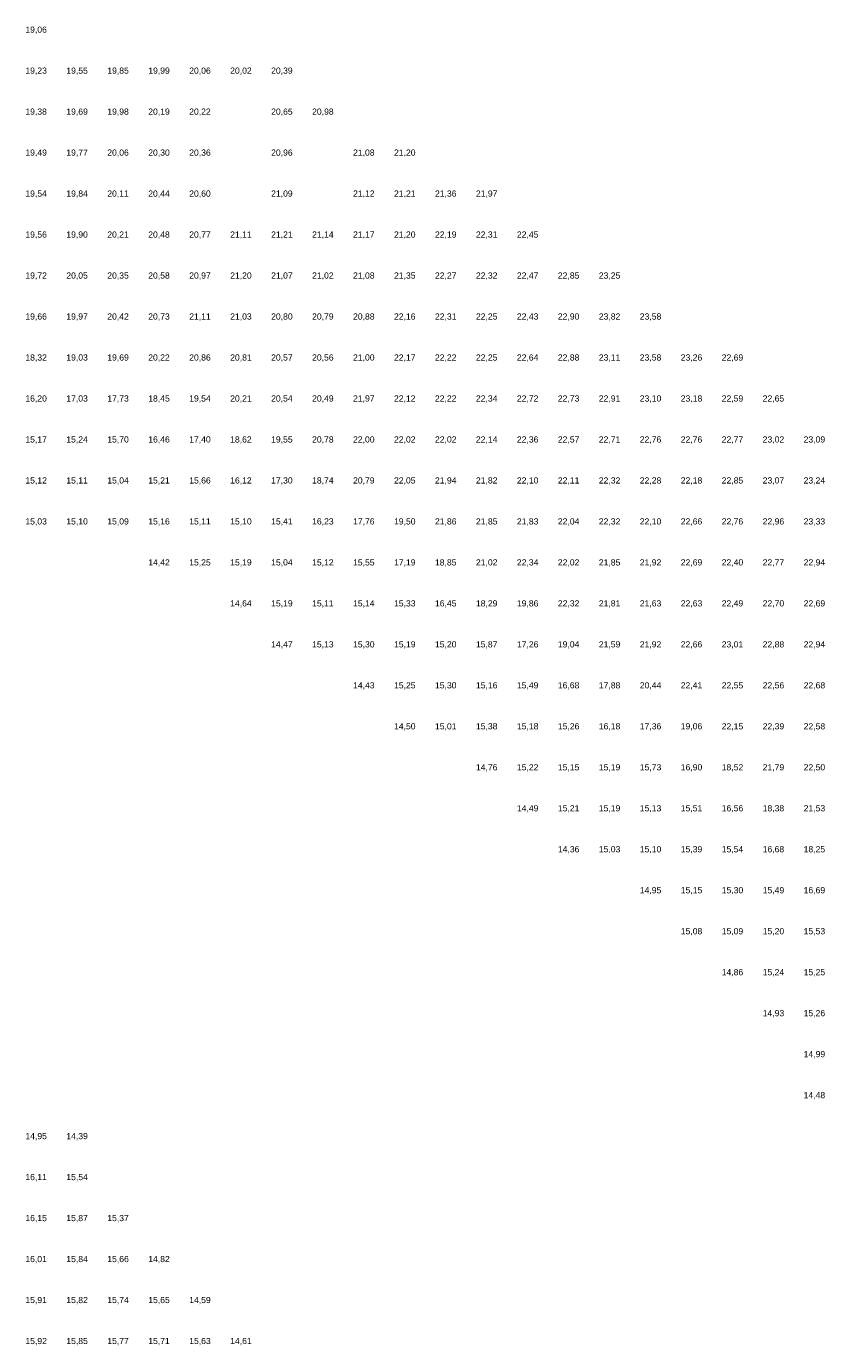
# Model space of a CAD drawing. Extents: x 198243 to 199107, y 361914 to 363516.
# Tile 16 of 17: x 198673 to 198867, y 363044 to 363366. Entities that reach past the tile are written whole.
import ezdxf
from ezdxf.enums import TextEntityAlignment as Align

# ---------------------------------------------------------------- set-up
doc = ezdxf.new("R2010")
doc.units = 0
doc.header["$MEASUREMENT"] = 0
doc.layers.add('rijk_10Anno', color=254, linetype='Continuous')
doc.styles.add('Arial', font='arial.ttf')

msp = doc.modelspace()

# ---------------------------------------------------------------- texts
at = {"layer": 'rijk_10Anno', "color": 254, "style": 'Arial'}
for s, p in [('19,06', (198675, 363363.82)), ('19,23', (198675, 363353.82)), ('19,55', (198685, 363353.82)), ('19,85', (198695, 363353.82)), ('19,99', (198705, 363353.82)), ('20,06', (198715, 363353.82)), ('20,02', (198725, 363353.82)), ('20,39', (198735, 363353.82)), ('19,38', (198675, 363343.82)), ('19,69', (198685, 363343.82)), ('19,98', (198695, 363343.82)), ('20,19', (198705, 363343.82)), ('20,22', (198715, 363343.82)), ('20,65', (198735, 363343.82)), ('20,98', (198745, 363343.82)), ('19,49', (198675, 363333.82)), ('19,77', (198685, 363333.82)), ('20,06', (198695, 363333.82)), ('20,30', (198705, 363333.82)), ('20,36', (198715, 363333.82)), ('20,96', (198735, 363333.82)), ('21,08', (198755, 363333.82)), ('21,20', (198765, 363333.82)), ('19,54', (198675, 363323.82)), ('19,84', (198685, 363323.82)), ('20,11', (198695, 363323.82)), ('20,44', (198705, 363323.82)), ('20,60', (198715, 363323.82)), ('21,09', (198735, 363323.82)), ('21,12', (198755, 363323.82)), ('21,21', (198765, 363323.82)), ('21,36', (198775, 363323.82)), ('21,97', (198785, 363323.82)), ('19,56', (198675, 363313.82)), ('19,90', (198685, 363313.82)), ('20,21', (198695, 363313.82)), ('20,48', (198705, 363313.82)), ('20,77', (198715, 363313.82)), ('21,11', (198725, 363313.82)), ('21,21', (198735, 363313.82)), ('21,14', (198745, 363313.82)), ('21,17', (198755, 363313.82)), ('21,20', (198765, 363313.82)), ('22,19', (198775, 363313.82)), ('22,31', (198785, 363313.82)), ('22,45', (198795, 363313.82)), ('19,72', (198675, 363303.82)), ('20,05', (198685, 363303.82)), ('20,35', (198695, 363303.82)), ('20,58', (198705, 363303.82)), ('20,97', (198715, 363303.82)), ('21,20', (198725, 363303.82)), ('21,07', (198735, 363303.82)), ('21,02', (198745, 363303.82)), ('21,08', (198755, 363303.82)), ('21,35', (198765, 363303.82)), ('22,27', (198775, 363303.82)), ('22,32', (198785, 363303.82)), ('22,47', (198795, 363303.82)), ('22,85', (198805, 363303.82)), ('23,25', (198815, 363303.82)), ('19,66', (198675, 363293.82)), ('19,97', (198685, 363293.82)), ('20,42', (198695, 363293.82)), ('20,73', (198705, 363293.82)), ('21,11', (198715, 363293.82)), ('21,03', (198725, 363293.82)), ('20,80', (198735, 363293.82)), ('20,79', (198745, 363293.82)), ('20,88', (198755, 363293.82)), ('22,16', (198765, 363293.82)), ('22,31', (198775, 363293.82)), ('22,25', (198785, 363293.82)), ('22,43', (198795, 363293.82)), ('22,90', (198805, 363293.82)), ('23,82', (198815, 363293.82)), ('23,58', (198825, 363293.82)), ('18,32', (198675, 363283.82)), ('19,03', (198685, 363283.82)), ('19,69', (198695, 363283.82)), ('20,22', (198705, 363283.82)), ('20,86', (198715, 363283.82)), ('20,81', (198725, 363283.82)), ('20,57', (198735, 363283.82)), ('20,56', (198745, 363283.82)), ('21,00', (198755, 363283.82)), ('22,17', (198765, 363283.82)), ('22,22', (198775, 363283.82)), ('22,25', (198785, 363283.82)), ('22,64', (198795, 363283.82)), ('22,88', (198805, 363283.82)), ('23,11', (198815, 363283.82)), ('23,58', (198825, 363283.82)), ('23,26', (198835, 363283.82)), ('22,69', (198845, 363283.82)), ('16,20', (198675, 363273.82)), ('17,03', (198685, 363273.82)), ('17,73', (198695, 363273.82)), ('18,45', (198705, 363273.82)), ('19,54', (198715, 363273.82)), ('20,21', (198725, 363273.82)), ('20,54', (198735, 363273.82)), ('20,49', (198745, 363273.82)), ('21,97', (198755, 363273.82)), ('22,12', (198765, 363273.82)), ('22,22', (198775, 363273.82)), ('22,34', (198785, 363273.82)), ('22,72', (198795, 363273.82)), ('22,73', (198805, 363273.82)), ('22,91', (198815, 363273.82)), ('23,10', (198825, 363273.82)), ('23,18', (198835, 363273.82)), ('22,59', (198845, 363273.82)), ('22,65', (198855, 363273.82)), ('15,17', (198675, 363263.82)), ('15,24', (198685, 363263.82)), ('15,70', (198695, 363263.82)), ('16,46', (198705, 363263.82)), ('17,40', (198715, 363263.82)), ('18,62', (198725, 363263.82)), ('19,55', (198735, 363263.82)), ('20,78', (198745, 363263.82)), ('22,00', (198755, 363263.82)), ('22,02', (198765, 363263.82)), ('22,02', (198775, 363263.82)), ('22,14', (198785, 363263.82)), ('22,36', (198795, 363263.82)), ('22,57', (198805, 363263.82)), ('22,71', (198815, 363263.82)), ('22,76', (198825, 363263.82)), ('22,76', (198835, 363263.82)), ('22,77', (198845, 363263.82)), ('23,02', (198855, 363263.82)), ('23,09', (198865, 363263.82)), ('15,12', (198675, 363253.82)), ('15,11', (198685, 363253.82)), ('15,04', (198695, 363253.82)), ('15,21', (198705, 363253.82)), ('15,66', (198715, 363253.82)), ('16,12', (198725, 363253.82)), ('17,30', (198735, 363253.82)), ('18,74', (198745, 363253.82)), ('20,79', (198755, 363253.82)), ('22,05', (198765, 363253.82)), ('21,94', (198775, 363253.82)), ('21,82', (198785, 363253.82)), ('22,10', (198795, 363253.82)), ('22,11', (198805, 363253.82)), ('22,32', (198815, 363253.82)), ('22,28', (198825, 363253.82)), ('22,18', (198835, 363253.82)), ('22,85', (198845, 363253.82)), ('23,07', (198855, 363253.82)), ('23,24', (198865, 363253.82)), ('15,03', (198675, 363243.82)), ('15,10', (198685, 363243.82)), ('15,09', (198695, 363243.82)), ('15,16', (198705, 363243.82)), ('15,11', (198715, 363243.82)), ('15,10', (198725, 363243.82)), ('15,41', (198735, 363243.82)), ('16,23', (198745, 363243.82)), ('17,76', (198755, 363243.82)), ('19,50', (198765, 363243.82)), ('21,86', (198775, 363243.82)), ('21,85', (198785, 363243.82)), ('21,83', (198795, 363243.82)), ('22,04', (198805, 363243.82)), ('22,32', (198815, 363243.82)), ('22,10', (198825, 363243.82)), ('22,66', (198835, 363243.82)), ('22,76', (198845, 363243.82)), ('22,96', (198855, 363243.82)), ('23,33', (198865, 363243.82)), ('14,42', (198705, 363233.82)), ('15,25', (198715, 363233.82)), ('15,19', (198725, 363233.82)), ('15,04', (198735, 363233.82)), ('15,12', (198745, 363233.82)), ('15,55', (198755, 363233.82)), ('17,19', (198765, 363233.82)), ('18,85', (198775, 363233.82)), ('21,02', (198785, 363233.82)), ('22,34', (198795, 363233.82)), ('22,02', (198805, 363233.82)), ('21,85', (198815, 363233.82)), ('21,92', (198825, 363233.82)), ('22,69', (198835, 363233.82)), ('22,40', (198845, 363233.82)), ('22,77', (198855, 363233.82)), ('22,94', (198865, 363233.82)), ('14,64', (198725, 363223.82)), ('15,19', (198735, 363223.82)), ('15,11', (198745, 363223.82)), ('15,14', (198755, 363223.82)), ('15,33', (198765, 363223.82)), ('16,45', (198775, 363223.82)), ('18,29', (198785, 363223.82)), ('19,86', (198795, 363223.82)), ('22,32', (198805, 363223.82)), ('21,81', (198815, 363223.82)), ('21,63', (198825, 363223.82)), ('22,63', (198835, 363223.82)), ('22,49', (198845, 363223.82)), ('22,70', (198855, 363223.82)), ('22,69', (198865, 363223.82)), ('14,47', (198735, 363213.82)), ('15,13', (198745, 363213.82)), ('15,30', (198755, 363213.82)), ('15,19', (198765, 363213.82)), ('15,20', (198775, 363213.82)), ('15,87', (198785, 363213.82)), ('17,26', (198795, 363213.82)), ('19,04', (198805, 363213.82)), ('21,59', (198815, 363213.82)), ('21,92', (198825, 363213.82)), ('22,66', (198835, 363213.82)), ('23,01', (198845, 363213.82)), ('22,88', (198855, 363213.82)), ('22,94', (198865, 363213.82)), ('14,43', (198755, 363203.82)), ('15,25', (198765, 363203.82)), ('15,30', (198775, 363203.82)), ('15,16', (198785, 363203.82)), ('15,49', (198795, 363203.82)), ('16,68', (198805, 363203.82)), ('17,88', (198815, 363203.82)), ('20,44', (198825, 363203.82)), ('22,41', (198835, 363203.82)), ('22,55', (198845, 363203.82)), ('22,56', (198855, 363203.82)), ('22,68', (198865, 363203.82)), ('14,50', (198765, 363193.82)), ('15,01', (198775, 363193.82)), ('15,38', (198785, 363193.82)), ('15,18', (198795, 363193.82)), ('15,26', (198805, 363193.82)), ('16,18', (198815, 363193.82)), ('17,36', (198825, 363193.82)), ('19,06', (198835, 363193.82)), ('22,15', (198845, 363193.82)), ('22,39', (198855, 363193.82)), ('22,58', (198865, 363193.82)), ('14,76', (198785, 363183.82)), ('15,22', (198795, 363183.82)), ('15,15', (198805, 363183.82)), ('15,19', (198815, 363183.82)), ('15,73', (198825, 363183.82)), ('16,90', (198835, 363183.82)), ('18,52', (198845, 363183.82)), ('21,79', (198855, 363183.82)), ('22,50', (198865, 363183.82)), ('14,49', (198795, 363173.82)), ('15,21', (198805, 363173.82)), ('15,19', (198815, 363173.82)), ('15,13', (198825, 363173.82)), ('15,51', (198835, 363173.82)), ('16,56', (198845, 363173.82)), ('18,38', (198855, 363173.82)), ('21,53', (198865, 363173.82)), ('14,36', (198805, 363163.82)), ('15,03', (198815, 363163.82)), ('15,10', (198825, 363163.82)), ('15,39', (198835, 363163.82)), ('15,54', (198845, 363163.82)), ('16,68', (198855, 363163.82)), ('18,25', (198865, 363163.82)), ('14,95', (198825, 363153.82)), ('15,15', (198835, 363153.82)), ('15,30', (198845, 363153.82)), ('15,49', (198855, 363153.82)), ('16,69', (198865, 363153.82)), ('15,08', (198835, 363143.82)), ('15,09', (198845, 363143.82)), ('15,20', (198855, 363143.82)), ('15,53', (198865, 363143.82)), ('14,86', (198845, 363133.82)), ('15,24', (198855, 363133.82)), ('15,25', (198865, 363133.82)), ('14,93', (198855, 363123.82)), ('15,26', (198865, 363123.82)), ('14,99', (198865, 363113.82)), ('14,48', (198865, 363103.82)), ('14,95', (198675, 363093.82)), ('14,39', (198685, 363093.82)), ('16,11', (198675, 363083.82)), ('15,54', (198685, 363083.82)), ('16,15', (198675, 363073.82)), ('15,87', (198685, 363073.82)), ('15,37', (198695, 363073.82)), ('16,01', (198675, 363063.82)), ('15,84', (198685, 363063.82)), ('15,66', (198695, 363063.82)), ('14,82', (198705, 363063.82)), ('15,91', (198675, 363053.82)), ('15,82', (198685, 363053.82)), ('15,74', (198695, 363053.82)), ('15,65', (198705, 363053.82)), ('14,59', (198715, 363053.82)), ('15,92', (198675, 363043.82)), ('15,85', (198685, 363043.82)), ('15,77', (198695, 363043.82)), ('15,71', (198705, 363043.82)), ('15,63', (198715, 363043.82)), ('14,61', (198725, 363043.82))]:
    msp.add_text(s, height=1.503, dxfattribs=at).set_placement(p, align=Align.BOTTOM_CENTER)

doc.saveas('drawing.dxf')
